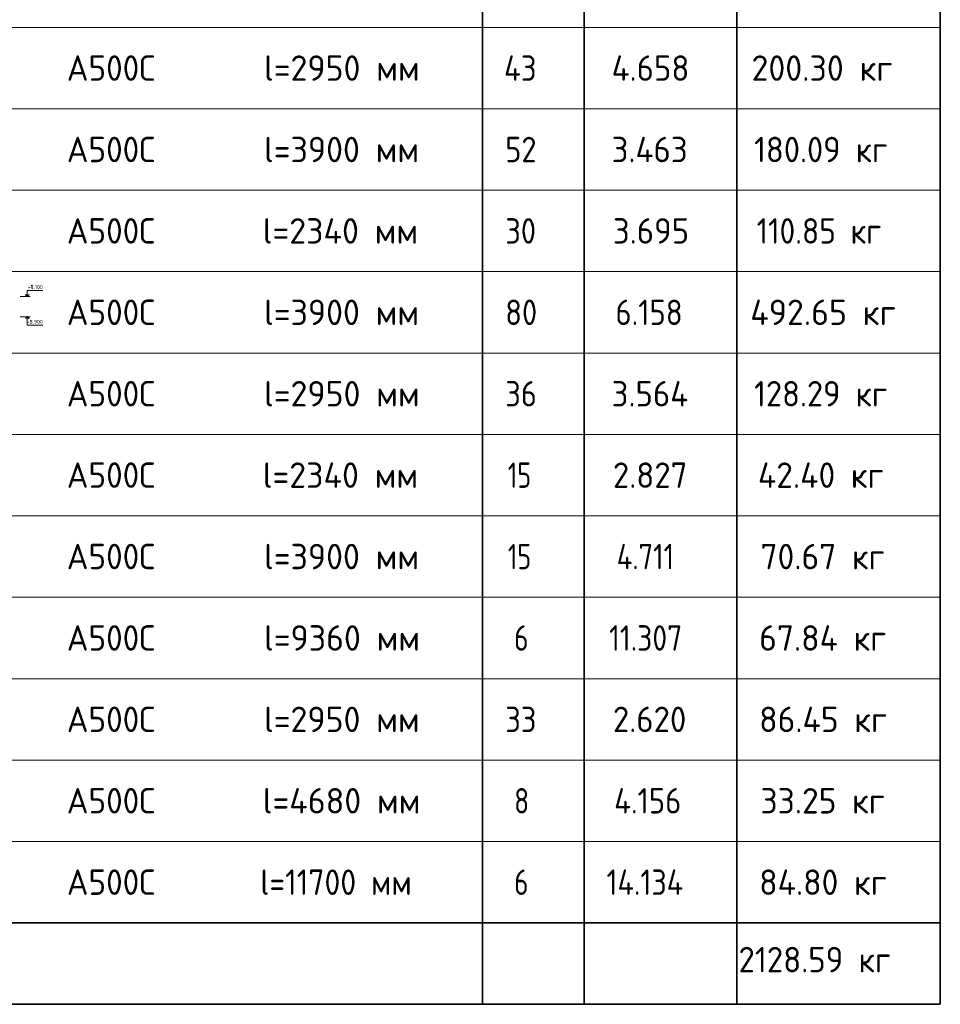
# Model space of a CAD drawing. Header units: metres. Extents: x -38 to 107, y -15 to 21.
# Tile 93 of 133: x 77 to 86, y -4 to 6. Entities that reach past the tile are written whole.
import ezdxf

# ---------------------------------------------------------------- set-up
doc = ezdxf.new("R2010")
doc.units = ezdxf.units.M
doc.styles.add('ISOCPEUR', font='txt')

# ---------------------------------------------------------------- blocks, each defined once
blk = doc.blocks.new('СЛОЖНЫЙ_ОБЪЕКТ_28')
at = {"color": 7, "linetype": 'Continuous', "lineweight": 13, "transparency": 33554687}
blk.add_line((77.4767, 3.2276), (77.3767, 3.2276), dxfattribs=at)
at = {"color": 7, "linetype": 'Continuous', "lineweight": 35, "transparency": 33554687}
blk.add_lwpolyline([(77.4286, 3.2094), (77.4467, 3.2276), (77.4649, 3.2094)], dxfattribs=at)
at = {"color": 7, "linetype": 'Continuous', "lineweight": 13, "transparency": 33554687}
blk.add_lwpolyline([(77.4467, 3.2276), (77.4467, 3.1466), (77.6002, 3.1466)], dxfattribs=at)
blk = doc.blocks.new('СЛОЖНЫЙ_ОБЪЕКТ_29')
at = {"color": 7, "linetype": 'Continuous', "lineweight": 13, "transparency": 33554687}
blk.add_line((77.4767, 3.4276), (77.3767, 3.4276), dxfattribs=at)
blk.add_lwpolyline([(77.4467, 3.4276), (77.4467, 3.4876), (77.6002, 3.4876)], dxfattribs=at)
at = {"color": 7, "linetype": 'Continuous', "lineweight": 35, "transparency": 33554687}
blk.add_lwpolyline([(77.4286, 3.4457), (77.4467, 3.4276), (77.4649, 3.4457)], dxfattribs=at)
blk = doc.blocks.new('СЛОЖНЫЙ_ОБЪЕКТ_67')
at = {"color": 7, "linetype": 'Continuous', "lineweight": 13, "transparency": 33554687}
blk.add_line((77.4767, 3.2276), (77.3767, 3.2276), dxfattribs=at)
at = {"color": 7, "linetype": 'Continuous', "lineweight": 35, "transparency": 33554687}
blk.add_lwpolyline([(77.4286, 3.2094), (77.4467, 3.2276), (77.4649, 3.2094)], dxfattribs=at)
at = {"color": 7, "linetype": 'Continuous', "lineweight": 13, "transparency": 33554687}
blk.add_lwpolyline([(77.4467, 3.2276), (77.4467, 3.1466), (77.6002, 3.1466)], dxfattribs=at)
blk = doc.blocks.new('СЛОЖНЫЙ_ОБЪЕКТ_68')
at = {"color": 7, "linetype": 'Continuous', "lineweight": 13, "transparency": 33554687}
blk.add_line((77.4767, 3.4276), (77.3767, 3.4276), dxfattribs=at)
blk.add_lwpolyline([(77.4467, 3.4276), (77.4467, 3.4876), (77.6002, 3.4876)], dxfattribs=at)
at = {"color": 7, "linetype": 'Continuous', "lineweight": 35, "transparency": 33554687}
blk.add_lwpolyline([(77.4286, 3.4457), (77.4467, 3.4276), (77.4649, 3.4457)], dxfattribs=at)

msp = doc.modelspace()

# ---------------------------------------------------------------- linework, layer by layer
at = {"color": 7, "linetype": 'Continuous', "lineweight": 35, "transparency": 33554687}
for p, q in [((81.9198, 6.8717), (81.9198, 6.0717)), ((82.9198, 6.8717), (82.9198, 6.0717)), ((84.4198, 6.8717), (84.4198, 6.0717)), ((86.4198, 6.8717), (86.4198, 6.0717)), ((81.9198, 6.0717), (81.9198, 5.2717)), ((82.9198, 6.0717), (82.9198, 5.2717)), ((84.4198, 6.0717), (84.4198, 5.2717)), ((86.4198, 6.0717), (86.4198, 5.2717)), ((81.9198, 5.2717), (81.9198, 4.4717)), ((82.9198, 5.2717), (82.9198, 4.4717)), ((84.4198, 5.2717), (84.4198, 4.4717)), ((86.4198, 5.2717), (86.4198, 4.4717)), ((81.9198, 4.4717), (81.9198, 3.6717)), ((82.9198, 4.4717), (82.9198, 3.6717)), ((84.4198, 4.4717), (84.4198, 3.6717)), ((86.4198, 4.4717), (86.4198, 3.6717)), ((81.9198, 3.6717), (81.9198, 2.8717)), ((82.9198, 3.6717), (82.9198, 2.8717)), ((84.4198, 3.6717), (84.4198, 2.8717)), ((86.4198, 3.6717), (86.4198, 2.8717)), ((81.9198, 2.8717), (81.9198, 2.0717)), ((82.9198, 2.8717), (82.9198, 2.0717)), ((84.4198, 2.8717), (84.4198, 2.0717)), ((86.4198, 2.8717), (86.4198, 2.0717)), ((81.9198, 2.0717), (81.9198, 1.2717)), ((82.9198, 2.0717), (82.9198, 1.2717)), ((84.4198, 2.0717), (84.4198, 1.2717)), ((86.4198, 2.0717), (86.4198, 1.2717)), ((81.9198, 1.2717), (81.9198, 0.4717)), ((82.9198, 1.2717), (82.9198, 0.4717)), ((84.4198, 1.2717), (84.4198, 0.4717)), ((86.4198, 1.2717), (86.4198, 0.4717)), ((81.9198, 0.4717), (81.9198, -0.3283)), ((82.9198, 0.4717), (82.9198, -0.3283)), ((84.4198, 0.4717), (84.4198, -0.3283)), ((86.4198, 0.4717), (86.4198, -0.3283)), ((81.9198, -0.3283), (81.9198, -1.1283)), ((82.9198, -0.3283), (82.9198, -1.1283)), ((84.4198, -0.3283), (84.4198, -1.1283)), ((86.4198, -0.3283), (86.4198, -1.1283)), ((81.9198, -1.1283), (81.9198, -1.9283)), ((82.9198, -1.1283), (82.9198, -1.9283)), ((84.4198, -1.1283), (84.4198, -1.9283)), ((86.4198, -1.1283), (86.4198, -1.9283)), ((81.9198, -1.9283), (81.9198, -2.7283)), ((82.9198, -1.9283), (82.9198, -2.7283)), ((84.4198, -1.9283), (84.4198, -2.7283)), ((86.4198, -1.9283), (86.4198, -2.7283)), ((67.9198, -2.7283), (86.4198, -2.7283)), ((81.9198, -2.7283), (81.9198, -3.5283)), ((82.9198, -2.7283), (82.9198, -3.5283)), ((84.4198, -2.7283), (84.4198, -3.5283)), ((86.4198, -3.5283), (86.4198, -2.7283)), ((67.9198, -3.5283), (86.4198, -3.5283))]:
    msp.add_line(p, q, dxfattribs=at)
at = {"color": 7, "linetype": 'Continuous', "lineweight": 13, "transparency": 33554687}
for p, q in [((86.4198, 6.0717), (67.9198, 6.0717)), ((86.4198, 5.2717), (67.9198, 5.2717)), ((86.4198, 4.4717), (67.9198, 4.4717)), ((86.4198, 3.6717), (67.9198, 3.6717)), ((86.4198, 2.8717), (67.9198, 2.8717)), ((86.4198, 2.0717), (67.9198, 2.0717)), ((86.4198, 1.2717), (67.9198, 1.2717)), ((86.4198, 0.4717), (67.9198, 0.4717)), ((86.4198, -0.3283), (67.9198, -0.3283)), ((86.4198, -1.1283), (67.9198, -1.1283)), ((86.4198, -1.9283), (67.9198, -1.9283)), ((86.4198, -2.7283), (67.9198, -2.7283))]:
    msp.add_line(p, q, dxfattribs=at)

# ---------------------------------------------------------------- block references
at = {"color": 7, "linetype": 'Continuous', "lineweight": 35, "transparency": 33554687}
for name in ['СЛОЖНЫЙ_ОБЪЕКТ_29', 'СЛОЖНЫЙ_ОБЪЕКТ_68', 'СЛОЖНЫЙ_ОБЪЕКТ_28', 'СЛОЖНЫЙ_ОБЪЕКТ_67']:
    msp.add_blockref(name, (0, 0), dxfattribs=at)

# ---------------------------------------------------------------- texts
at = {"color": 7, "linetype": 'Continuous', "lineweight": 35, "transparency": 33554687, "char_height": 0.25, "attachment_point": 7, "style": 'ISOCPEUR'}
for s, insert, width in [('\\W0.97;l=2950 мм', (79.7748, 5.5467), 1.645081), ('\\W0.95;А500С', (77.8357, 5.5467), 1.042909), ('\\W0.88;43', (82.1323, 5.5467), 0.484994), ('\\W0.94;4.658', (83.1898, 5.5467), 0.916955), ('\\W0.97;200.30 кг', (84.5648, 5.5467), 1.569728), ('\\W0.95;А500С', (77.8357, 4.7467), 1.042909), ('\\W0.97;l=3900 мм', (79.7748, 4.7467), 1.645081), ('\\W0.87;52', (82.1448, 4.7467), 0.45901), ('\\W0.94;3.463', (83.1898, 4.7467), 0.916955), ('\\W0.93;180.09 кг', (84.5898, 4.7467), 1.515712), ('\\W0.95;А500С', (77.8357, 3.9467), 1.042909), ('\\W0.97;l=2340 мм', (79.7623, 3.9467), 1.670194), ('\\W0.87;30', (82.1448, 3.9467), 0.45901), ('\\W0.94;3.695', (83.2023, 3.9467), 0.891676), ('\\W0.90;110.85 кг', (84.6148, 3.9467), 1.461696), ('\\W0.95;А500С', (77.8357, 3.1467), 1.042909), ('\\W0.97;l=3900 мм', (79.7748, 3.1467), 1.645081), ('\\W0.87;80', (82.1448, 3.1467), 0.45901), ('\\W0.88;6.158', (83.2273, 3.1467), 0.834261), ('\\W0.97;492.65 кг', (84.5523, 3.1467), 1.594848), ('\\W0.97;l=2950 мм', (79.7748, 2.3467), 1.645081), ('\\W0.95;А500С', (77.8357, 2.3467), 1.042909), ('\\W0.87;36', (82.1448, 2.3467), 0.45901), ('\\W0.94;3.564', (83.1898, 2.3467), 0.916955), ('\\W0.93;128.29 кг', (84.5898, 2.3467), 1.515712), ('\\W0.95;А500С', (77.8357, 1.5467), 1.042909), ('\\W0.97;l=2340 мм', (79.7623, 1.5467), 1.670194), ('\\W0.75;15', (82.1698, 1.5467), 0.393567), ('\\W0.94;2.827', (83.2023, 1.5467), 0.891676), ('\\W0.96;42.40 кг', (84.6273, 1.5467), 1.444594), ('\\W0.95;А500С', (77.8357, 0.7467), 1.042909), ('\\W0.97;l=3900 мм', (79.7748, 0.7467), 1.645081), ('\\W0.75;15', (82.1698, 0.7467), 0.393567), ('\\W0.82;4.711', (83.2398, 0.7467), 0.802569), ('\\W0.96;70.67 кг', (84.6523, 0.7467), 1.394319), ('\\W0.95;А500С', (77.8357, -0.0533), 1.042909), ('\\W0.97;l=9360 мм', (79.7748, -0.0533), 1.645081), ('\\W0.78;6', (82.2323, -0.0533), 0.272006), ('\\W0.85;11.307', (83.1648, -0.0533), 0.955676), ('\\W0.96;67.84 кг', (84.6398, -0.0533), 1.419458), ('\\W0.95;А500С', (77.8357, -0.8533), 1.042909), ('\\W0.97;l=2950 мм', (79.7748, -0.8533), 1.645081), ('\\W0.87;33', (82.1448, -0.8533), 0.45901), ('\\W0.94;2.620', (83.2023, -0.8533), 0.891676), ('\\W0.96;86.45 кг', (84.6398, -0.8533), 1.419458), ('\\W0.95;А500С', (77.8357, -1.6533), 1.042909), ('\\W0.97;l=4680 мм', (79.7623, -1.6533), 1.670194), ('\\W0.78;8', (82.2323, -1.6533), 0.272006), ('\\W0.88;4.156', (83.2148, -1.6533), 0.859762), ('\\W0.96;33.25 кг', (84.6523, -1.6533), 1.394319), ('\\W0.95;А500С', (77.8357, -2.4533), 1.042909), ('\\W0.91;l=11700 мм', (79.7373, -2.4533), 1.71349), ('\\W0.78;6', (82.2323, -2.4533), 0.272006), ('\\W0.86;14.134', (83.1398, -2.4533), 1.006676), ('\\W0.96;84.80 кг', (84.6398, -2.4533), 1.419458), ('\\W0.94;2128.59 кг', (84.4369, -3.2142), 1.691441)]:
    msp.add_mtext(s, dxfattribs=dict(at, insert=insert, width=width))
at = {"color": 7, "linetype": 'Continuous', "lineweight": 13, "transparency": 33554687, "char_height": 0.0375, "attachment_point": 9, "style": 'ISOCPEUR'}
for s, insert, width in [('\\A1;{\\fISOCPEUR|i0|b0;\\H0.037500;\\W1.000000;\\C7;+4.100}\\P', (77.6002, 3.5013), 0.155671), ('\\A1;{\\fISOCPEUR|i0|b0;\\H0.037500;\\W1.000000;\\C7;+7.100}\\P', (77.6002, 3.5013), 0.151875), ('\\A1;{\\fISOCPEUR|i0|b0;\\H0.037500;\\W1.000000;\\C7;+3.900}\\P', (77.6002, 3.1603), 0.160312), ('\\A1;{\\fISOCPEUR|i0|b0;\\H0.037500;\\W1.000000;\\C7;+6.900}\\P', (77.6002, 3.1603), 0.160312)]:
    msp.add_mtext(s, dxfattribs=dict(at, insert=insert, width=width))

doc.saveas('drawing.dxf')
